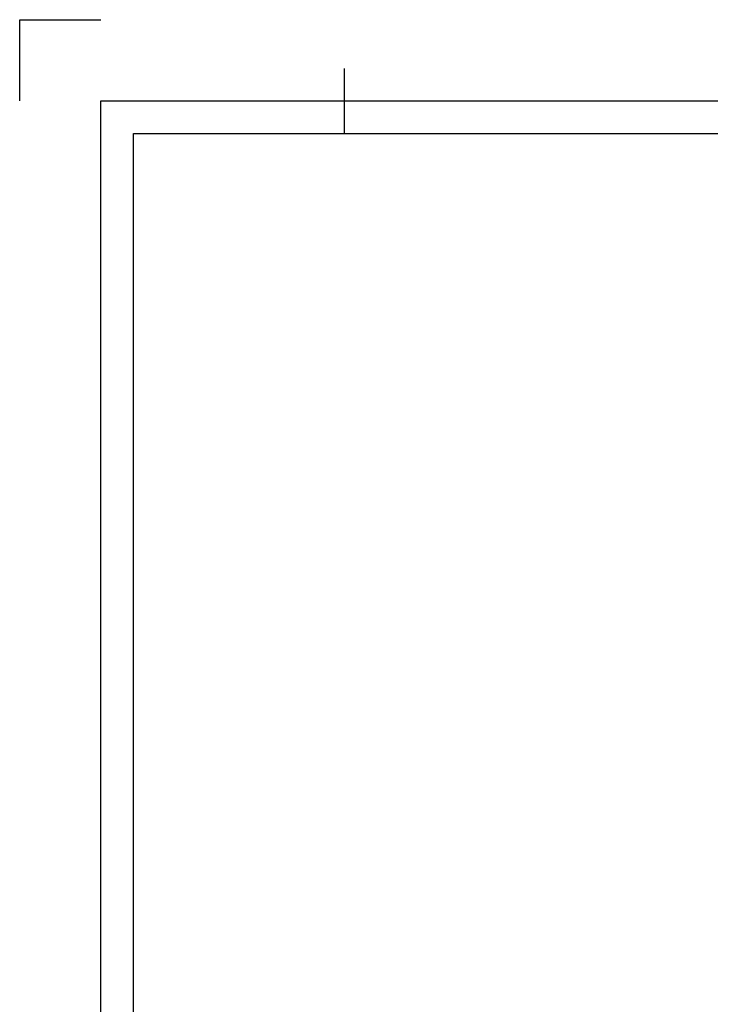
# Model space of a CAD drawing. Header units: millimetres. Extents: x -2 to 418, y -488 to -191.
# Tile 13 of 29: x -2 to 40, y -252 to -191. Entities that reach past the tile are written whole.
import ezdxf

# ---------------------------------------------------------------- set-up
doc = ezdxf.new("R2010")
doc.units = ezdxf.units.MM
doc.layers.get('0').update_dxf_attribs({"linetype": 'CONTINUOUS'})

# ---------------------------------------------------------------- blocks, each defined once
blk = doc.blocks.new('DINA3_00002', base_point=(410.594, -481.109))
for p, q in [((17.594, -198.109), (17.594, -194.109)), ((4.594, -481.109), (4.594, -198.109)), ((4.594, -198.109), (410.594, -198.109))]:
    blk.add_line(p, q)
for points in [[(-2.406, -196.109), (-2.406, -191.109), (2.594, -191.109)], [(2.594, -483.109), (2.594, -196.109), (412.594, -196.109)]]:
    blk.add_lwpolyline(points)
blk = doc.blocks.new('_ZBL0012_00001')
blk.add_blockref('DINA3_00002', (410.594, -481.109))

msp = doc.modelspace()

# ---------------------------------------------------------------- block references
msp.add_blockref('_ZBL0012_00001', (0, 0))

doc.saveas('drawing.dxf')
